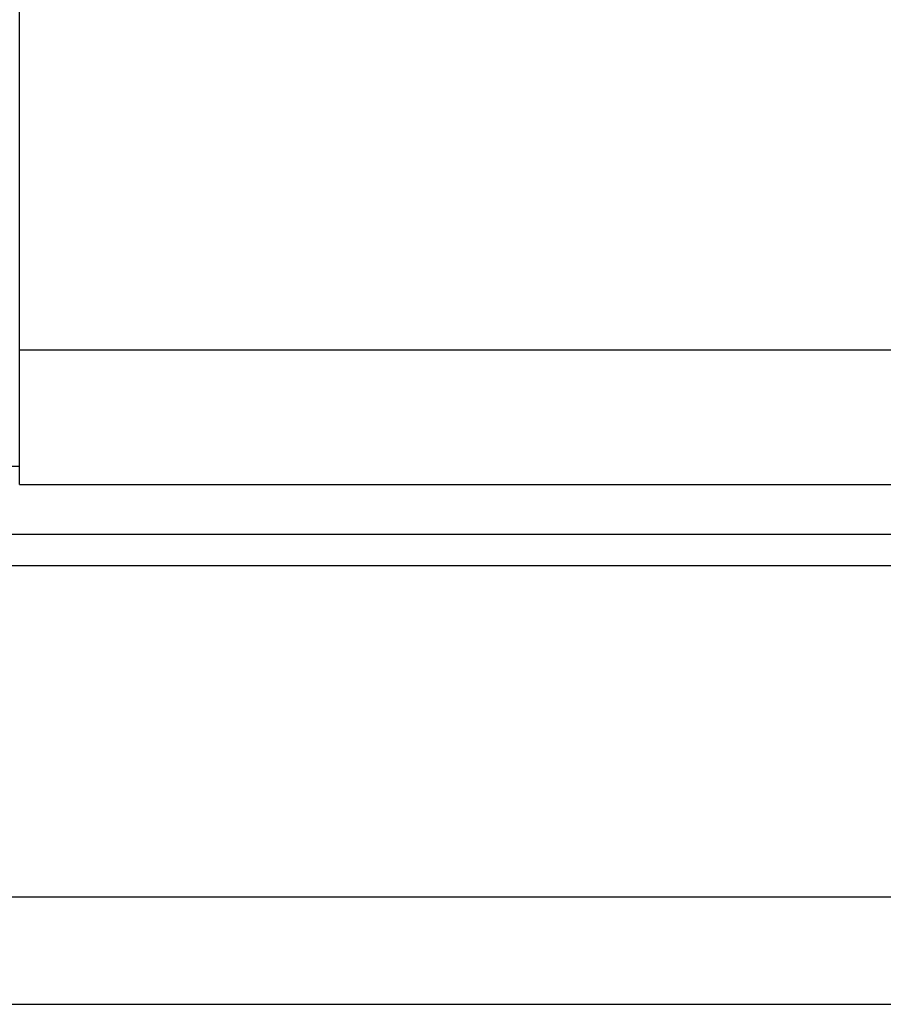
# Model space of a CAD drawing. Header units: millimetres. Extents: x 26 to 331, y -269 to -173.
# Tile 3 of 51: x 237.88 to 247.51, y -252.54 to -241.55. Entities that reach past the tile are written whole.
import ezdxf

# ---------------------------------------------------------------- set-up
doc = ezdxf.new("R2010")
doc.units = ezdxf.units.MM
doc.header["$LTSCALE"] = 0.15
doc.layers.add('2', color=7, linetype='CONTINUOUS', true_color=0xffffff)
doc.layers.add('OUT', color=3, linetype='CONTINUOUS')

msp = doc.modelspace()

# ---------------------------------------------------------------- linework, layer by layer
at = {"layer": '2', "color": 0, "linetype": 'Continuous'}
msp.add_line((237.878, -246.536), (229.578, -246.536), dxfattribs=at)
at = {"layer": 'OUT', "color": 0}
for p, q in [((237.878, -246.736), (237.878, -219.536)), ((237.878, -245.236), (273.078, -245.236)), ((237.878, -246.736), (273.078, -246.736)), ((183.053, -247.29), (331.478, -247.29)), ((182.998, -247.643), (331.478, -247.643)), ((181.876, -251.336), (331.478, -251.336)), ((145.478, -252.536), (331.478, -252.536))]:
    msp.add_line(p, q, dxfattribs=at)

doc.saveas('drawing.dxf')
